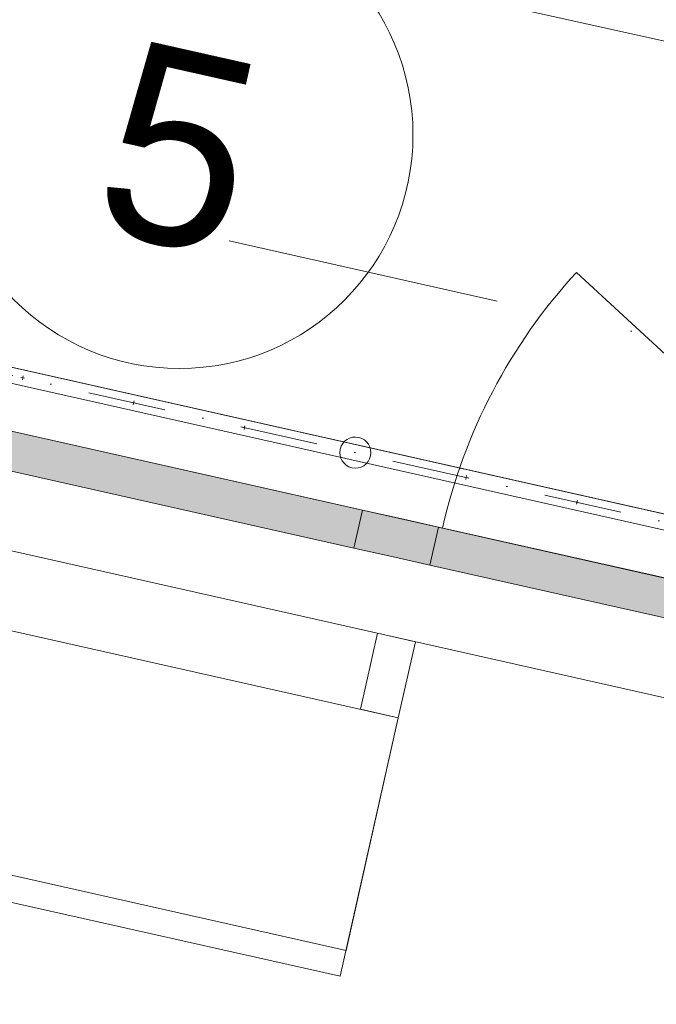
# Model space of a CAD drawing. Header units: millimetres. Extents: x -7218036 to -6972305, y 6116614 to 6334349.
# Tile 63 of 184: x -7173172 to -7172354, y 6133075 to 6134339. Entities that reach past the tile are written whole.
import ezdxf
from ezdxf.enums import TextEntityAlignment as Align

# ---------------------------------------------------------------- set-up
doc = ezdxf.new("R2010")
doc.units = ezdxf.units.MM
doc.header["$MEASUREMENT"] = 0
doc.linetypes.add('Dot & Dashed', pattern=[200, 100, -50, 0, -50])
doc.linetypes.add('Штрихпунктирная', pattern=[670.277762, 352.777767, -176.388884, 0, -141.111112])
for name, color, linetype, lineweight in [('0_Ном._пера__120', 7, 'Continuous', 0), ('S - квартира_помещение.АР_Ном._пера__101', 252, 'Continuous', 0), ('АР-Мебель_Оборудование на фасаде.АР_Ном._пера__101', 252, 'Continuous', 0), ('АР-Ограждения _балкона _ лоджии.АР_Ном._пера__1', 7, 'Continuous', 0), ('АР-Стены_внешние_.АР_Ном._пера__120', 7, 'Continuous', 0), ('АР-Чертеж-Оси_Осевые размеры.АР_Ном._пера__120', 7, 'Continuous', 0), ('АР-Чертеж-Размеры.АР_Ном._пера__1', 7, 'Continuous', 0), ('Окна Archicad_Ном._пера__120', 7, 'Continuous', 0), ('Паспорта Зон Archicad_Ном._пера__1', 7, 'Continuous', 0)]:
    doc.layers.add(name, color=color, linetype=linetype, lineweight=lineweight)
for name, color, linetype in [('S - квартира_помещение.АР', 7, 'Continuous'), ('АР-Мебель_Оборудование на фасаде.АР', 7, 'Continuous'), ('АР-Ограждения _балкона _ лоджии.АР', 7, 'Continuous'), ('АР-Стены внешние_Балконы _ лоджии.АР', 7, 'Continuous'), ('АР-Чертеж-Оси_Осевые размеры.АР', 7, 'Continuous'), ('АР-Чертеж-Размеры.АР', 7, 'Continuous')]:
    doc.layers.add(name, color=color, linetype=linetype)
doc.styles.add('РЎР“Р•РќР•Р\xa0Р\x98Р\xa0_РЎРўР\x98Р›Р¬_1', font='txt')
doc.styles.add('РЎР“Р•РќР•Р\xa0Р\x98Р\xa0_РЎРўР\x98Р›Р¬_2', font='calibri.ttf')
doc.styles.add('РЎР“Р•РќР•Р\xa0Р\x98Р\xa0_РЎРўР\x98Р›Р¬_3', font='GOTHIC.TTF')
doc.styles.add('РЎР“Р•РќР•Р\xa0Р\x98Р\xa0_РЎРўР\x98Р›Р¬_5', font='GOST_Common.ttf')
doc.dimstyles.new('СГЕНЕРИР_СТИЛЬ__1', dxfattribs={"dimtxt": 150, "dimasz": 142.5, "dimexe": 0.18, "dimexo": 0.0625, "dimgap": 0, "dimtad": 1, "dimdec": 0, "dimzin": 0, "dimdsep": 46, "dimtxsty": 'РЎР“Р•РќР•Р\xa0Р\x98Р\xa0_РЎРўР\x98Р›Р¬_5', "dimblk": 'ARROWHEAD_6', "dimblk1": 'ARROWHEAD_6', "dimblk2": 'ARROWHEAD_6', "dimcen": 0.09, "dimse1": 1, "dimse2": 1, "dimclrd": 7, "dimclre": 7, "dimclrt": 7, "dimazin": 0, "dimtfac": 1, "dimtdec": 4, "dimtmove": 0, "dimatfit": 3, "dimfxl": 1, "dimtolj": 1, "dimtzin": 0, "dimarcsym": 0})
doc.dimstyles.new('СГЕНЕРИР_СТИЛЬ__2', dxfattribs={"dimtxt": 150, "dimasz": 142.5, "dimexe": 0.18, "dimexo": 0.0625, "dimgap": 0, "dimtad": 1, "dimdec": 0, "dimzin": 0, "dimdsep": 46, "dimtxsty": 'РЎР“Р•РќР•Р\xa0Р\x98Р\xa0_РЎРўР\x98Р›Р¬_5', "dimblk": 'ARROWHEAD_6', "dimblk1": 'ARROWHEAD_6', "dimblk2": 'ARROWHEAD_6', "dimcen": 0.09, "dimse1": 1, "dimse2": 1, "dimclrd": 7, "dimclre": 7, "dimclrt": 7, "dimazin": 0, "dimtfac": 1, "dimtdec": 4, "dimtmove": 2, "dimatfit": 3, "dimfxl": 1, "dimtolj": 1, "dimtzin": 0, "dimarcsym": 0})

# ---------------------------------------------------------------- blocks, each defined once
blk = doc.blocks.new('Стандартный Маркер Сетки[15]_6', base_point=(-7217047.9, 6143970.3))
at = {"layer": 'АР-Чертеж-Оси_Осевые размеры.АР_Ном._пера__120', "color": 7, "linetype": 'Штрихпунктирная', "lineweight": 0}
blk.add_line((-7216072.2, 6143751.1), (-7137131, 6126021.4), dxfattribs=at)
at = {"layer": 'АР-Чертеж-Оси_Осевые размеры.АР_Ном._пера__120', "color": 7, "lineweight": 0, "style": 'РЎР“Р•РќР•Р\xa0Р\x98Р\xa0_РЎРўР\x98Р›Р¬_3'}
for tag, p in [('AC_MarkerText_1_0', (-7217465.8, 6144260.9)), ('AC_MarkerText_1_1', (-7135597.5, 6125873.7))]:
    blk.add_attdef(tag, text='', height=350, rotation=347.3417, dxfattribs=at).set_placement(p, align=Align.TOP_CENTER)
blk = doc.blocks.new('Стандартный Маркер Сетки[18]_6', base_point=(-7217047.9, 6143970.3))
at = {"layer": 'АР-Чертеж-Оси_Осевые размеры.АР_Ном._пера__120', "color": 7, "linetype": 'Штрихпунктирная', "lineweight": 0}
blk.add_line((-7216072.2, 6143751.1), (-7137131, 6126021.4), dxfattribs=at)
at = {"layer": 'АР-Чертеж-Оси_Осевые размеры.АР_Ном._пера__120', "color": 7, "lineweight": 0, "style": 'РЎР“Р•РќР•Р\xa0Р\x98Р\xa0_РЎРўР\x98Р›Р¬_3'}
for tag, p in [('AC_MarkerText_1_0', (-7217465.8, 6144260.9)), ('AC_MarkerText_1_1', (-7135597.5, 6125873.7))]:
    blk.add_attdef(tag, text='', height=350, rotation=347.3417, dxfattribs=at).set_placement(p, align=Align.TOP_CENTER)
blk = doc.blocks.new('Стандартный Маркер Сетки[21]_6', base_point=(-7217047.9, 6143970.3))
at = {"layer": 'АР-Чертеж-Оси_Осевые размеры.АР_Ном._пера__120', "color": 7, "linetype": 'Штрихпунктирная', "lineweight": 0}
blk.add_line((-7216072.2, 6143751.1), (-7137131, 6126021.4), dxfattribs=at)
at = {"layer": 'АР-Чертеж-Оси_Осевые размеры.АР_Ном._пера__120', "color": 7, "lineweight": 0, "style": 'РЎР“Р•РќР•Р\xa0Р\x98Р\xa0_РЎРўР\x98Р›Р¬_3'}
for tag, p in [('AC_MarkerText_1_0', (-7217465.8, 6144260.9)), ('AC_MarkerText_1_1', (-7135597.5, 6125873.7))]:
    blk.add_attdef(tag, text='', height=350, rotation=347.3417, dxfattribs=at).set_placement(p, align=Align.TOP_CENTER)
blk = doc.blocks.new('Стандартный Маркер Сетки[24]_6', base_point=(-7217047.9, 6143970.3))
at = {"layer": 'АР-Чертеж-Оси_Осевые размеры.АР_Ном._пера__120', "color": 7, "linetype": 'Штрихпунктирная', "lineweight": 0}
blk.add_line((-7216072.2, 6143751.1), (-7137131, 6126021.4), dxfattribs=at)
at = {"layer": 'АР-Чертеж-Оси_Осевые размеры.АР_Ном._пера__120', "color": 7, "lineweight": 0, "style": 'РЎР“Р•РќР•Р\xa0Р\x98Р\xa0_РЎРўР\x98Р›Р¬_3'}
for tag, p in [('AC_MarkerText_1_0', (-7217465.8, 6144260.9)), ('AC_MarkerText_1_1', (-7135597.5, 6125873.7))]:
    blk.add_attdef(tag, text='', height=350, rotation=347.3417, dxfattribs=at).set_placement(p, align=Align.TOP_CENTER)
blk = doc.blocks.new('Лоджия_5_39_7', base_point=(-7173565.8, 6133338.4))
at = {"layer": 'S - квартира_помещение.АР_Ном._пера__101', "color": 252, "linetype": 'Continuous', "lineweight": 0, "flags": 128}
blk.add_lwpolyline([(-7171871.7, 6133598.7), (-7171652.5, 6134574.4), (-7174228.4, 6135152.9), (-7174447.6, 6134177.2)], close=True, dxfattribs=at)
at = {"layer": 'Паспорта Зон Archicad_Ном._пера__1', "color": 7, "linetype": 'Continuous', "lineweight": 0}
blk.add_circle((-7172966.7, 6134191.5), 300, dxfattribs=at)
at = {"layer": 'Паспорта Зон Archicad_Ном._пера__1', "color": 7, "lineweight": 0, "style": 'РЎР“Р•РќР•Р\xa0Р\x98Р\xa0_РЎРўР\x98Р›Р¬_2'}
blk.add_attdef('ROOM_CALC_AREA', text='', height=200, rotation=347.3417, dxfattribs=at).set_placement((-7171821.4, 6133997.1), align=Align.MIDDLE_RIGHT)
at = {"layer": 'Паспорта Зон Archicad_Ном._пера__1', "color": 7, "lineweight": 0, "style": 'РЎР“Р•РќР•Р\xa0Р\x98Р\xa0_РЎРўР\x98Р›Р¬_1'}
blk.add_attdef('ROOM_NUMBER', text='', height=250, rotation=347.3417, dxfattribs=at).set_placement((-7172966.7, 6134174.7), align=Align.MIDDLE_CENTER)
blk = doc.blocks.new('Кондиционер Воздуха 23[83]_7', base_point=(-7172760.1, 6133111.4))
at = {"layer": 'АР-Мебель_Оборудование на фасаде.АР_Ном._пера__101', "color": 252, "linetype": 'Continuous', "lineweight": 0}
for p, q in [((-7173589.4, 6133297.7), (-7173514.9, 6133629.4)), ((-7173582, 6133330.8), (-7173514.9, 6133629.4)), ((-7173514.9, 6133629.4), (-7172685.6, 6133443.2)), ((-7173514.9, 6133629.4), (-7172685.6, 6133443.2)), ((-7172685.6, 6133443.2), (-7172760.1, 6133111.4)), ((-7172685.6, 6133443.2), (-7172752.6, 6133144.6)), ((-7172752.6, 6133144.6), (-7173582, 6133330.8)), ((-7172760.1, 6133111.4), (-7173589.4, 6133297.7))]:
    blk.add_line(p, q, dxfattribs=at)
blk = doc.blocks.new('Перекрытие_33_7', base_point=(-7172685.6, 6133443.2))
at = {"layer": 'АР-Мебель_Оборудование на фасаде.АР_Ном._пера__101', "color": 252, "linetype": 'Continuous', "lineweight": 0, "flags": 128}
blk.add_lwpolyline([(-7172685.6, 6133443.2), (-7172663.6, 6133540.7), (-7172712.4, 6133551.7), (-7172734.3, 6133454.1)], close=True, dxfattribs=at)
blk = doc.blocks.new('Ограждение_7_7', base_point=(-6566190.3, 6562677.8))
at = {"layer": 'АР-Ограждения _балкона _ лоджии.АР_Ном._пера__1', "color": 7, "linetype": 'Dot & Dashed', "lineweight": 0}
blk.add_line((-7174449.7, 6134167.4), (-7171886.2, 6133591.7), dxfattribs=at)
at = {"layer": 'АР-Ограждения _балкона _ лоджии.АР_Ном._пера__1', "color": 7, "linetype": 'Continuous', "lineweight": 0}
for p, q in [((-7173165.6, 6133879), (-7173170.4, 6133880.1)), ((-7173167.4, 6133882), (-7173168.5, 6133877.1)), ((-7173023.1, 6133847), (-7173028, 6133848.1)), ((-7173025, 6133850), (-7173026.1, 6133845.1)), ((-7172880.7, 6133815), (-7172885.6, 6133816.1)), ((-7172882.6, 6133818), (-7172883.7, 6133813.2)), ((-7172595.9, 6133751.1), (-7172600.8, 6133752.2)), ((-7172597.8, 6133754.1), (-7172598.9, 6133749.2)), ((-7172455.4, 6133722.1), (-7172456.5, 6133717.2)), ((-7172453.5, 6133719.1), (-7172458.3, 6133720.2))]:
    blk.add_line(p, q, dxfattribs=at)
at = {"layer": 'АР-Ограждения _балкона _ лоджии.АР_Ном._пера__1', "color": 7, "linetype": 'Continuous', "lineweight": 0, "flags": 128}
blk.add_lwpolyline([(-7174447.6, 6134177.2), (-7174451.9, 6134157.7), (-7171888.4, 6133581.9), (-7171884, 6133601.4)], close=True, dxfattribs=at)
blk.add_lwpolyline([(-7172745.1, 6133764.1, 1), (-7172736.4, 6133803.1, 1)], format="xyb", close=True, dxfattribs=at)
blk = doc.blocks.new('*D1029', base_point=(-6566190.3, 6562677.8))
at = {"layer": 'АР-Чертеж-Размеры.АР_Ном._пера__1', "color": 7, "linetype": 'Continuous', "lineweight": 0, "transparency": 16777216}
for p, q in [((-7173021.7, 6134821.1), (-7173083.4, 6134546.7)), ((-7173142.2, 6134627.1), (-7172962.9, 6134740.6)), ((-7171696.3, 6134379.3), (-7173052.6, 6134683.9)), ((-7171665.5, 6134516.5), (-7171727.2, 6134242.1)), ((-7171786, 6134322.5), (-7171606.7, 6134436)), ((-7171586.6, 6134354.6), (-7171696.3, 6134379.3))]:
    blk.add_line(p, q, dxfattribs=at)
at = {"layer": 'АР-Чертеж-Размеры.АР_Ном._пера__1', "color": 7, "lineweight": 0, "transparency": 16777216, "insert": (-7172585.7, 6134609.8), "char_height": 150, "attachment_point": 7, "rotation": 347.3417, "style": 'РЎР“Р•РќР•Р\xa0Р\x98Р\xa0_РЎРўР\x98Р›Р¬_5'}
blk.add_mtext('\\A1;{\\pql;\\fGOST Common|b0|i0|c204|p0;\\W1.000000;1\xa0390}', dxfattribs=at)
blk = doc.blocks.new('ARROWHEAD_6')
at = {"color": 0, "linetype": 'Continuous', "lineweight": 0}
for p, q in [((-0.5, -0.5), (0.5, 0.5)), ((0, 0), (-1, 0))]:
    blk.add_line(p, q, dxfattribs=at)
blk = doc.blocks.new('*D1240', base_point=(-6566190.3, 6562677.8))
at = {"layer": 'АР-Чертеж-Размеры.АР_Ном._пера__1', "color": 7, "linetype": 'Continuous', "lineweight": 0, "transparency": 16777216}
for p, q in [((-7174286.9, 6134892.2), (-7174348.6, 6134617.8)), ((-7174228.1, 6134811.7), (-7174407.4, 6134698.2)), ((-7174317.7, 6134755), (-7174427.5, 6134779.6)), ((-7171741.9, 6134176.4), (-7174317.7, 6134755)), ((-7171711.1, 6134313.7), (-7171772.7, 6134039.2)), ((-7171831.5, 6134119.7), (-7171652.3, 6134233.2)), ((-7171632.1, 6134151.8), (-7171741.9, 6134176.4))]:
    blk.add_line(p, q, dxfattribs=at)
at = {"layer": 'АР-Чертеж-Размеры.АР_Ном._пера__1', "color": 7, "lineweight": 0, "transparency": 16777216, "insert": (-7173798.4, 6134669.1), "char_height": 150, "attachment_point": 7, "rotation": 347.3417, "style": 'РЎР“Р•РќР•Р\xa0Р\x98Р\xa0_РЎРўР\x98Р›Р¬_5'}
blk.add_mtext('\\A1;{\\pql;\\fGOST Common|b0|i0|c204|p0;\\W1.000000;2\xa0640}', dxfattribs=at)
blk = doc.blocks.new('Горизонтальное Многостворчатое Окно 23[34]_7', base_point=(-6566190.3, 6562677.8))
at = {"layer": 'Окна Archicad_Ном._пера__120', "linetype": 'Continuous', "lineweight": 0, "true_color": 0xffffff}
for points in [[(-7173427.5, 6133866.1), (-7173438.5, 6133817.3), (-7172742.5, 6133661), (-7172731.5, 6133709.8)], [(-7172693.7, 6133650.1), (-7172682.8, 6133698.8), (-7172731.5, 6133709.8), (-7172742.5, 6133661)], [(-7172682.8, 6133698.8), (-7172693.7, 6133650.1), (-7172644.9, 6133639.1), (-7172634, 6133687.9)], [(-7172634, 6133687.9), (-7172644.9, 6133639.1), (-7171948.9, 6133482.8), (-7171938, 6133531.6)]]:
    blk.add_hatch(color=7, dxfattribs=at).paths.add_polyline_path(points)
at = {"layer": 'Окна Archicad_Ном._пера__120', "color": 7, "linetype": 'Continuous', "lineweight": 0}
for p, q in [((-7174269.9, 6134055.3), (-7171889.2, 6133520.6)), ((-7174283.2, 6133904.6), (-7171941.6, 6133378.6)), ((-7173427.5, 6133866.1), (-7172731.5, 6133709.8)), ((-7172742.5, 6133661), (-7173438.5, 6133817.3)), ((-7172742.5, 6133661), (-7172731.5, 6133709.8)), ((-7172731.5, 6133709.8), (-7172682.8, 6133698.8)), ((-7172682.8, 6133698.8), (-7172634, 6133687.9)), ((-7172634, 6133687.9), (-7172644.9, 6133639.1)), ((-7172634, 6133687.9), (-7171938, 6133531.6)), ((-7172693.7, 6133650.1), (-7172742.5, 6133661)), ((-7172644.9, 6133639.1), (-7172693.7, 6133650.1)), ((-7171948.9, 6133482.8), (-7172644.9, 6133639.1))]:
    blk.add_line(p, q, dxfattribs=at)
blk = doc.blocks.new('Стена_324_7', base_point=(-7171869.7, 6133516.2))
at = {"layer": 'Окна Archicad_Ном._пера__120', "color": 7, "linetype": 'Continuous', "lineweight": 0}
blk.add_blockref('Горизонтальное Многостворчатое Окно 23[34]_7', (-6566190.3, 6562677.8), dxfattribs=at)

msp = doc.modelspace()

# ---------------------------------------------------------------- linework, layer by layer
at = {"layer": '0_Ном._пера__120', "color": 7, "linetype": 'Continuous', "lineweight": 0}
msp.add_line((-7171930.2, 6133529.8), (-7172456.7, 6134014.9), dxfattribs=at)
msp.add_arc((-7171930.2, 6133529.8), 715.9, 137.343, 167.343, dxfattribs=at)
at = {"layer": 'S - квартира_помещение.АР', "color": 254, "linetype": 'Continuous', "lineweight": 0, "true_color": 0xd8d8d8, "flags": 128}
msp.add_lwpolyline([(-7171871.7, 6133598.7), (-7171652.5, 6134574.4), (-7174228.4, 6135152.9), (-7174447.6, 6134177.2)], close=True, dxfattribs=at)
at = {"layer": 'АР-Стены_внешние_.АР_Ном._пера__120', "color": 7, "linetype": 'Continuous', "lineweight": 0}
msp.add_lwpolyline([(-7161011.8, 6146220.7), (-7164427.7, 6146987.9), (-7164548.2, 6146451.4), (-7167504.1, 6147115.2), (-7166658.2, 6150881.3), (-7175585, 6152886.2), (-7176044, 6150842.4), (-7179303.3, 6151574.4), (-7179355.9, 6151340.3), (-7182673.2, 6152085.4), (-7186157.5, 6136571.5), (-7164282.4, 6131658.4)], dxfattribs=at)

# ---------------------------------------------------------------- block references
at = {"layer": 'S - квартира_помещение.АР', "color": 7, "linetype": 'Continuous', "lineweight": 0}
ref = msp.add_blockref('Лоджия_5_39_7', (-7173565.8, 6133338.4), dxfattribs=at)
ref.add_attrib('ROOM_NUMBER', '5', dxfattribs={"layer": 'Паспорта Зон Archicad_Ном._пера__1', "color": 7, "lineweight": 0, "height": 250, "rotation": 347.3417, "style": 'РЎР“Р•РќР•Р\xa0Р\x98Р\xa0_РЎРўР\x98Р›Р¬_1'}).set_placement((-7172966.7, 6134174.7), align=Align.MIDDLE_CENTER)
at = {"layer": 'АР-Мебель_Оборудование на фасаде.АР', "color": 252, "linetype": 'Continuous', "lineweight": 0}
msp.add_blockref('Перекрытие_33_7', (-7172685.6, 6133443.2), dxfattribs=at)
at = {"layer": 'АР-Мебель_Оборудование на фасаде.АР_Ном._пера__101', "color": 252, "linetype": 'Continuous', "lineweight": 0}
msp.add_blockref('Кондиционер Воздуха 23[83]_7', (-7172760.1, 6133111.4), dxfattribs=at)
at = {"layer": 'АР-Ограждения _балкона _ лоджии.АР', "color": 7, "linetype": 'Continuous', "lineweight": 0}
msp.add_blockref('Ограждение_7_7', (-6566190.3, 6562677.8), dxfattribs=at)
at = {"layer": 'АР-Стены внешние_Балконы _ лоджии.АР', "color": 7, "lineweight": 0}
msp.add_blockref('Стена_324_7', (-7171869.7, 6133516.2), dxfattribs=at)
at = {"layer": 'АР-Чертеж-Оси_Осевые размеры.АР', "color": 8, "linetype": 'Continuous', "lineweight": 15}
for name in ['Стандартный Маркер Сетки[15]_6', 'Стандартный Маркер Сетки[18]_6', 'Стандартный Маркер Сетки[21]_6', 'Стандартный Маркер Сетки[24]_6']:
    msp.add_blockref(name, (-7217047.9, 6143970.3), dxfattribs=at)

# ---------------------------------------------------------------- dimensions: what is measured, and where the dimension line sits
at = {"layer": 'АР-Чертеж-Размеры.АР', "color": 7, "linetype": 'Continuous', "lineweight": 0}
for base, p2, dimstyle, picture, middle in [((-7173052.6, 6134683.9), (-7172923.3, 6135259.5), 'СГЕНЕРИР_СТИЛЬ__1', '*D1029', (-7172318.3, 6134626.6)), ((-7174317.7, 6134755), (-7174224, 6135172.4), 'СГЕНЕРИР_СТИЛЬ__2', '*D1240', (-7173530.9, 6134685.9))]:
    dim = msp.add_linear_dim(base=base, p1=(-7171652.5, 6134574.4), p2=p2, angle=167.3417, dimstyle=dimstyle, dxfattribs=at)
    dim.commit()
    dim.dimension.update_dxf_attribs({"geometry": picture, "text_midpoint": middle, "dimtype": 160, "text_rotation": 347.3417})

doc.saveas('drawing.dxf')
